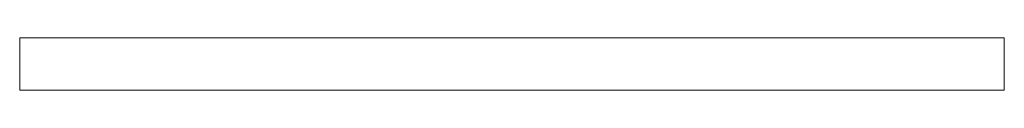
# Model space of a CAD drawing. Header units: centimetres. Extents: x -17.3 to 18.5, y 6 to 67.9.
# Tile 1 of 2: x -17.3 to 18.5, y 6 to 7.9. Entities that reach past the tile are written whole.
import ezdxf

# ---------------------------------------------------------------- set-up
doc = ezdxf.new("R2010")
doc.units = ezdxf.units.CM
doc.header["$LTSCALE"] = 2.54
doc.layers.add('Lucido design-1', color=7, linetype='Continuous')

# ---------------------------------------------------------------- blocks, each defined once
blk = doc.blocks.new('Gruppo-3-1')
at = {"color": 94, "linetype": 'Continuous', "lineweight": 9}
for points in [[(-17.32, 7.9, -1142.114), (18.48, 7.9, -1142.114), (18.48, 7.9, -1177.814), (-17.32, 7.9, -1177.814)], [(-17.32, 7.9, -1177.814), (-17.32, 6, -1177.814), (-17.32, 6, -1142.114), (-17.32, 7.9, -1142.114)], [(18.48, 7.9, -1177.814), (18.48, 6, -1177.814), (-17.32, 6, -1177.814), (-17.32, 7.9, -1177.814)], [(-17.32, 7.9, -1142.114), (-17.32, 6, -1142.114), (18.48, 6, -1142.114), (18.48, 7.9, -1142.114)], [(-17.32, 7.9, -1106.014), (18.48, 7.9, -1106.014), (18.48, 7.9, -1141.714), (-17.32, 7.9, -1141.714)], [(-17.32, 7.9, -1141.714), (-17.32, 6, -1141.714), (-17.32, 6, -1106.014), (-17.32, 7.9, -1106.014)], [(18.48, 7.9, -1141.714), (18.48, 6, -1141.714), (-17.32, 6, -1141.714), (-17.32, 7.9, -1141.714)], [(-17.32, 7.9, -1106.014), (-17.32, 6, -1106.014), (18.48, 6, -1106.014), (18.48, 7.9, -1106.014)], [(18.48, 7.9, -1142.114), (18.48, 6, -1142.114), (18.48, 6, -1177.814), (18.48, 7.9, -1177.814)], [(18.48, 7.9, -1106.014), (18.48, 6, -1106.014), (18.48, 6, -1141.714), (18.48, 7.9, -1141.714)], [(-17.32, 6, -1142.114), (18.48, 6, -1142.114), (18.48, 6, -1177.814), (-17.32, 6, -1177.814)], [(-17.32, 6, -1106.014), (18.48, 6, -1106.014), (18.48, 6, -1141.714), (-17.32, 6, -1141.714)]]:
    blk.add_3dface(points, dxfattribs=at)

msp = doc.modelspace()

# ---------------------------------------------------------------- block references
at = {"layer": 'Lucido design-1', "color": 7}
msp.add_blockref('Gruppo-3-1', (0, 0), dxfattribs=at)

doc.saveas('drawing.dxf')
